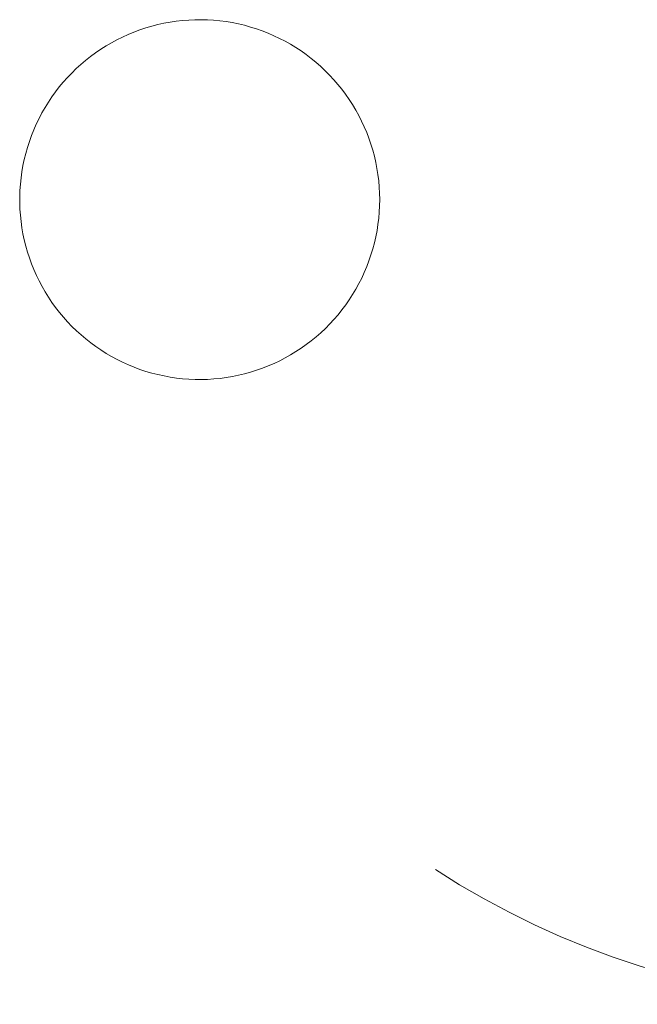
# Model space of a CAD drawing. Header units: millimetres. Extents: x -1459 to 125, y -3469 to 122.
# Tile 51 of 199: x -277.32 to -275.57, y -2924.29 to -2921.5. Entities that reach past the tile are written whole.
import ezdxf

# ---------------------------------------------------------------- set-up
doc = ezdxf.new("R2010")
doc.units = ezdxf.units.MM
doc.header["$MEASUREMENT"] = 0
doc.layers.add('Layer 1', color=7, linetype='Continuous')

msp = doc.modelspace()

# ---------------------------------------------------------------- linework, layer by layer
at = {"layer": 'Layer 1', "color": 5, "lineweight": 9}
for points, knots in [([(-276.5401, -2922.4389), (-276.5401, -2922.4389), (-276.5253, -2922.4291), (-276.5253, -2922.4291), (-276.5253, -2922.4291), (-276.5108, -2922.4189), (-276.5108, -2922.4189), (-276.5108, -2922.4189), (-276.4967, -2922.4081), (-276.4967, -2922.4081), (-276.4967, -2922.4081), (-276.483, -2922.3969), (-276.483, -2922.3969), (-276.483, -2922.3969), (-276.4696, -2922.3852), (-276.4696, -2922.3852), (-276.4696, -2922.3852), (-276.4567, -2922.373), (-276.4567, -2922.373), (-276.4567, -2922.373), (-276.4442, -2922.3604), (-276.4442, -2922.3604), (-276.4442, -2922.3604), (-276.4322, -2922.3474), (-276.4322, -2922.3474), (-276.4322, -2922.3474), (-276.4206, -2922.334), (-276.4206, -2922.334), (-276.4206, -2922.334), (-276.4095, -2922.3201), (-276.4095, -2922.3201), (-276.4095, -2922.3201), (-276.3989, -2922.3059), (-276.3989, -2922.3059), (-276.3989, -2922.3059), (-276.3888, -2922.2914), (-276.3888, -2922.2914), (-276.3888, -2922.2914), (-276.3792, -2922.2765), (-276.3792, -2922.2765), (-276.3792, -2922.2765), (-276.3701, -2922.2612), (-276.3701, -2922.2612), (-276.3701, -2922.2612), (-276.3616, -2922.2457), (-276.3616, -2922.2457), (-276.3616, -2922.2457), (-276.3536, -2922.2299), (-276.3536, -2922.2299), (-276.3536, -2922.2299), (-276.3461, -2922.2138), (-276.3461, -2922.2138), (-276.3461, -2922.2138), (-276.3392, -2922.1974), (-276.3392, -2922.1974), (-276.3392, -2922.1974), (-276.3329, -2922.1808), (-276.3329, -2922.1808), (-276.3329, -2922.1808), (-276.3272, -2922.1641), (-276.3272, -2922.1641), (-276.3272, -2922.1641), (-276.322, -2922.1471), (-276.322, -2922.1471), (-276.322, -2922.1471), (-276.3175, -2922.13), (-276.3175, -2922.13), (-276.3175, -2922.13), (-276.3135, -2922.1127), (-276.3135, -2922.1127), (-276.3135, -2922.1127), (-276.3101, -2922.0952), (-276.3101, -2922.0952), (-276.3101, -2922.0952), (-276.3074, -2922.0777), (-276.3074, -2922.0777), (-276.3074, -2922.0777), (-276.3053, -2922.0601), (-276.3053, -2922.0601), (-276.3053, -2922.0601), (-276.3037, -2922.0425), (-276.3037, -2922.0425), (-276.3037, -2922.0425), (-276.3028, -2922.0247), (-276.3028, -2922.0247), (-276.3028, -2922.0247), (-276.3025, -2922.007), (-276.3025, -2922.007), (-276.3025, -2922.007), (-276.3028, -2921.9893), (-276.3028, -2921.9893), (-276.3028, -2921.9893), (-276.3038, -2921.9716), (-276.3038, -2921.9716), (-276.3038, -2921.9716), (-276.3053, -2921.9539), (-276.3053, -2921.9539), (-276.3053, -2921.9539), (-276.3075, -2921.9363), (-276.3075, -2921.9363), (-276.3075, -2921.9363), (-276.3102, -2921.9188), (-276.3102, -2921.9188), (-276.3102, -2921.9188), (-276.3136, -2921.9014), (-276.3136, -2921.9014), (-276.3136, -2921.9014), (-276.3176, -2921.8841), (-276.3176, -2921.8841), (-276.3176, -2921.8841), (-276.3222, -2921.8669), (-276.3222, -2921.8669), (-276.3222, -2921.8669), (-276.3273, -2921.85), (-276.3273, -2921.85), (-276.3273, -2921.85), (-276.3331, -2921.8332), (-276.3331, -2921.8332), (-276.3331, -2921.8332), (-276.3394, -2921.8166), (-276.3394, -2921.8166), (-276.3394, -2921.8166), (-276.3463, -2921.8003), (-276.3463, -2921.8003), (-276.3463, -2921.8003), (-276.3538, -2921.7842), (-276.3538, -2921.7842), (-276.3538, -2921.7842), (-276.3618, -2921.7684), (-276.3618, -2921.7684), (-276.3618, -2921.7684), (-276.3703, -2921.7529), (-276.3703, -2921.7529), (-276.3703, -2921.7529), (-276.3794, -2921.7376), (-276.3794, -2921.7376), (-276.3794, -2921.7376), (-276.3891, -2921.7227), (-276.3891, -2921.7227), (-276.3891, -2921.7227), (-276.3992, -2921.7082), (-276.3992, -2921.7082), (-276.3992, -2921.7082), (-276.4098, -2921.694), (-276.4098, -2921.694), (-276.4098, -2921.694), (-276.4209, -2921.6802), (-276.4209, -2921.6802), (-276.4209, -2921.6802), (-276.4325, -2921.6667), (-276.4325, -2921.6667), (-276.4325, -2921.6667), (-276.4446, -2921.6537), (-276.4446, -2921.6537), (-276.4446, -2921.6537), (-276.4571, -2921.6411), (-276.4571, -2921.6411), (-276.4571, -2921.6411), (-276.47, -2921.629), (-276.47, -2921.629), (-276.47, -2921.629), (-276.4833, -2921.6173), (-276.4833, -2921.6173), (-276.4833, -2921.6173), (-276.4971, -2921.6061), (-276.4971, -2921.6061), (-276.4971, -2921.6061), (-276.5112, -2921.5953), (-276.5112, -2921.5953), (-276.5112, -2921.5953), (-276.5256, -2921.5851), (-276.5256, -2921.5851), (-276.5256, -2921.5851), (-276.5405, -2921.5753), (-276.5405, -2921.5753), (-276.5405, -2921.5753), (-276.5556, -2921.5661), (-276.5556, -2921.5661), (-276.5556, -2921.5661), (-276.5711, -2921.5574), (-276.5711, -2921.5574), (-276.5711, -2921.5574), (-276.5869, -2921.5493), (-276.5869, -2921.5493), (-276.5869, -2921.5493), (-276.6029, -2921.5417), (-276.6029, -2921.5417), (-276.6029, -2921.5417), (-276.6192, -2921.5347), (-276.6192, -2921.5347), (-276.6192, -2921.5347), (-276.6357, -2921.5282), (-276.6357, -2921.5282), (-276.6357, -2921.5282), (-276.6524, -2921.5224), (-276.6524, -2921.5224), (-276.6524, -2921.5224), (-276.6693, -2921.5171), (-276.6693, -2921.5171), (-276.6693, -2921.5171), (-276.6864, -2921.5123), (-276.6864, -2921.5123), (-276.6864, -2921.5123), (-276.7037, -2921.5082), (-276.7037, -2921.5082), (-276.7037, -2921.5082), (-276.7211, -2921.5047), (-276.7211, -2921.5047), (-276.7211, -2921.5047), (-276.7386, -2921.5018), (-276.7386, -2921.5018), (-276.7386, -2921.5018), (-276.7562, -2921.4995), (-276.7562, -2921.4995), (-276.7562, -2921.4995), (-276.7738, -2921.4979), (-276.7738, -2921.4979), (-276.7738, -2921.4979), (-276.7915, -2921.4968), (-276.7915, -2921.4968), (-276.7915, -2921.4968), (-276.8093, -2921.4963), (-276.8093, -2921.4963), (-276.8093, -2921.4963), (-276.827, -2921.4965), (-276.827, -2921.4965), (-276.827, -2921.4965), (-276.8447, -2921.4973), (-276.8447, -2921.4973), (-276.8447, -2921.4973), (-276.8624, -2921.4987), (-276.8624, -2921.4987), (-276.8624, -2921.4987), (-276.88, -2921.5007), (-276.88, -2921.5007), (-276.88, -2921.5007), (-276.8975, -2921.5033), (-276.8975, -2921.5033), (-276.8975, -2921.5033), (-276.915, -2921.5065), (-276.915, -2921.5065), (-276.915, -2921.5065), (-276.9323, -2921.5103), (-276.9323, -2921.5103), (-276.9323, -2921.5103), (-276.9495, -2921.5148), (-276.9495, -2921.5148), (-276.9495, -2921.5148), (-276.9665, -2921.5198), (-276.9665, -2921.5198), (-276.9665, -2921.5198), (-276.9833, -2921.5254), (-276.9833, -2921.5254), (-276.9833, -2921.5254), (-276.9999, -2921.5316), (-276.9999, -2921.5316), (-276.9999, -2921.5316), (-277.0163, -2921.5383), (-277.0163, -2921.5383), (-277.0163, -2921.5383), (-277.0325, -2921.5456), (-277.0325, -2921.5456), (-277.0325, -2921.5456), (-277.0484, -2921.5535), (-277.0484, -2921.5535), (-277.0484, -2921.5535), (-277.064, -2921.562), (-277.064, -2921.562), (-277.064, -2921.562), (-277.0793, -2921.5709), (-277.0793, -2921.5709), (-277.0793, -2921.5709), (-277.0943, -2921.5804), (-277.0943, -2921.5804), (-277.0943, -2921.5804), (-277.1089, -2921.5904), (-277.1089, -2921.5904), (-277.1089, -2921.5904), (-277.1232, -2921.6009), (-277.1232, -2921.6009), (-277.1232, -2921.6009), (-277.1371, -2921.6119), (-277.1371, -2921.6119), (-277.1371, -2921.6119), (-277.1506, -2921.6234), (-277.1506, -2921.6234), (-277.1506, -2921.6234), (-277.1638, -2921.6353), (-277.1638, -2921.6353), (-277.1638, -2921.6353), (-277.1765, -2921.6477), (-277.1765, -2921.6477), (-277.1765, -2921.6477), (-277.1887, -2921.6605), (-277.1887, -2921.6605), (-277.1887, -2921.6605), (-277.2005, -2921.6738), (-277.2005, -2921.6738), (-277.2005, -2921.6738), (-277.2119, -2921.6874), (-277.2119, -2921.6874), (-277.2119, -2921.6874), (-277.2227, -2921.7014), (-277.2227, -2921.7014), (-277.2227, -2921.7014), (-277.2331, -2921.7158), (-277.2331, -2921.7158), (-277.2331, -2921.7158), (-277.243, -2921.7305), (-277.243, -2921.7305), (-277.243, -2921.7305), (-277.2523, -2921.7456), (-277.2523, -2921.7456), (-277.2523, -2921.7456), (-277.2611, -2921.761), (-277.2611, -2921.761), (-277.2611, -2921.761), (-277.2694, -2921.7767), (-277.2694, -2921.7767), (-277.2694, -2921.7767), (-277.2771, -2921.7927), (-277.2771, -2921.7927), (-277.2771, -2921.7927), (-277.2843, -2921.8089), (-277.2843, -2921.8089), (-277.2843, -2921.8089), (-277.2909, -2921.8253), (-277.2909, -2921.8253), (-277.2909, -2921.8253), (-277.2969, -2921.842), (-277.2969, -2921.842), (-277.2969, -2921.842), (-277.3024, -2921.8589), (-277.3024, -2921.8589), (-277.3024, -2921.8589), (-277.3072, -2921.876), (-277.3072, -2921.876), (-277.3072, -2921.876), (-277.3115, -2921.8932), (-277.3115, -2921.8932), (-277.3115, -2921.8932), (-277.3151, -2921.9105), (-277.3151, -2921.9105), (-277.3151, -2921.9105), (-277.3182, -2921.928), (-277.3182, -2921.928), (-277.3182, -2921.928), (-277.3206, -2921.9456), (-277.3206, -2921.9456), (-277.3206, -2921.9456), (-277.3225, -2921.9632), (-277.3225, -2921.9632), (-277.3225, -2921.9632), (-277.3237, -2921.9809), (-277.3237, -2921.9809), (-277.3237, -2921.9809), (-277.3243, -2921.9986), (-277.3243, -2921.9986), (-277.3243, -2921.9986), (-277.3243, -2922.0164), (-277.3243, -2922.0164), (-277.3243, -2922.0164), (-277.3237, -2922.0341), (-277.3237, -2922.0341), (-277.3237, -2922.0341), (-277.3224, -2922.0518), (-277.3224, -2922.0518), (-277.3224, -2922.0518), (-277.3206, -2922.0694), (-277.3206, -2922.0694), (-277.3206, -2922.0694), (-277.3181, -2922.087), (-277.3181, -2922.087), (-277.3181, -2922.087), (-277.315, -2922.1044), (-277.315, -2922.1044), (-277.315, -2922.1044), (-277.3114, -2922.1218), (-277.3114, -2922.1218), (-277.3114, -2922.1218), (-277.3071, -2922.139), (-277.3071, -2922.139), (-277.3071, -2922.139), (-277.3022, -2922.1561), (-277.3022, -2922.1561), (-277.3022, -2922.1561), (-277.2968, -2922.1729), (-277.2968, -2922.1729), (-277.2968, -2922.1729), (-277.2907, -2922.1896), (-277.2907, -2922.1896), (-277.2907, -2922.1896), (-277.2841, -2922.2061), (-277.2841, -2922.2061), (-277.2841, -2922.2061), (-277.2769, -2922.2223), (-277.2769, -2922.2223), (-277.2769, -2922.2223), (-277.2692, -2922.2382), (-277.2692, -2922.2382), (-277.2692, -2922.2382), (-277.2609, -2922.2539), (-277.2609, -2922.2539), (-277.2609, -2922.2539), (-277.2521, -2922.2693), (-277.2521, -2922.2693), (-277.2521, -2922.2693), (-277.2427, -2922.2844), (-277.2427, -2922.2844), (-277.2427, -2922.2844), (-277.2328, -2922.2991), (-277.2328, -2922.2991), (-277.2328, -2922.2991), (-277.2224, -2922.3135), (-277.2224, -2922.3135), (-277.2224, -2922.3135), (-277.2116, -2922.3275), (-277.2116, -2922.3275), (-277.2116, -2922.3275), (-277.2002, -2922.3411), (-277.2002, -2922.3411), (-277.2002, -2922.3411), (-277.1884, -2922.3543), (-277.1884, -2922.3543), (-277.1884, -2922.3543), (-277.1761, -2922.3671), (-277.1761, -2922.3671), (-277.1761, -2922.3671), (-277.1634, -2922.3795), (-277.1634, -2922.3795), (-277.1634, -2922.3795), (-277.1503, -2922.3914), (-277.1503, -2922.3914), (-277.1503, -2922.3914), (-277.1367, -2922.4029), (-277.1367, -2922.4029), (-277.1367, -2922.4029), (-277.1228, -2922.4139), (-277.1228, -2922.4139), (-277.1228, -2922.4139), (-277.1085, -2922.4244), (-277.1085, -2922.4244), (-277.1085, -2922.4244), (-277.0939, -2922.4343), (-277.0939, -2922.4343), (-277.0939, -2922.4343), (-277.0789, -2922.4438), (-277.0789, -2922.4438), (-277.0789, -2922.4438), (-277.0636, -2922.4528), (-277.0636, -2922.4528), (-277.0636, -2922.4528), (-277.048, -2922.4612), (-277.048, -2922.4612), (-277.048, -2922.4612), (-277.0321, -2922.4691), (-277.0321, -2922.4691), (-277.0321, -2922.4691), (-277.0159, -2922.4764), (-277.0159, -2922.4764), (-277.0159, -2922.4764), (-276.9995, -2922.4831), (-276.9995, -2922.4831), (-276.9995, -2922.4831), (-276.9829, -2922.4893), (-276.9829, -2922.4893), (-276.9829, -2922.4893), (-276.966, -2922.4949), (-276.966, -2922.4949), (-276.966, -2922.4949), (-276.949, -2922.4999), (-276.949, -2922.4999), (-276.949, -2922.4999), (-276.9318, -2922.5043), (-276.9318, -2922.5043), (-276.9318, -2922.5043), (-276.9145, -2922.5081), (-276.9145, -2922.5081), (-276.9145, -2922.5081), (-276.8971, -2922.5113), (-276.8971, -2922.5113), (-276.8971, -2922.5113), (-276.8795, -2922.5139), (-276.8795, -2922.5139), (-276.8795, -2922.5139), (-276.8619, -2922.5159), (-276.8619, -2922.5159), (-276.8619, -2922.5159), (-276.8442, -2922.5173), (-276.8442, -2922.5173), (-276.8442, -2922.5173), (-276.8265, -2922.518), (-276.8265, -2922.518), (-276.8265, -2922.518), (-276.8088, -2922.5182), (-276.8088, -2922.5182), (-276.8088, -2922.5182), (-276.791, -2922.5177), (-276.791, -2922.5177), (-276.791, -2922.5177), (-276.7733, -2922.5166), (-276.7733, -2922.5166), (-276.7733, -2922.5166), (-276.7557, -2922.5149), (-276.7557, -2922.5149), (-276.7557, -2922.5149), (-276.7381, -2922.5126), (-276.7381, -2922.5126), (-276.7381, -2922.5126), (-276.7206, -2922.5097), (-276.7206, -2922.5097), (-276.7206, -2922.5097), (-276.7032, -2922.5062), (-276.7032, -2922.5062), (-276.7032, -2922.5062), (-276.686, -2922.502), (-276.686, -2922.502), (-276.686, -2922.502), (-276.6689, -2922.4973), (-276.6689, -2922.4973), (-276.6689, -2922.4973), (-276.652, -2922.492), (-276.652, -2922.492), (-276.652, -2922.492), (-276.6352, -2922.4861), (-276.6352, -2922.4861), (-276.6352, -2922.4861), (-276.6187, -2922.4796), (-276.6187, -2922.4796), (-276.6187, -2922.4796), (-276.6024, -2922.4726), (-276.6024, -2922.4726), (-276.6024, -2922.4726), (-276.5864, -2922.465), (-276.5864, -2922.465), (-276.5864, -2922.465), (-276.5707, -2922.4568), (-276.5707, -2922.4568), (-276.5707, -2922.4568), (-276.5552, -2922.4481), (-276.5552, -2922.4481), (-276.5552, -2922.4481), (-276.5401, -2922.4389), (-276.5401, -2922.4389)], [0, 0, 0, 0, 0.005525, 0.005525, 0.005525, 0.01105, 0.01105, 0.01105, 0.016575, 0.016575, 0.016575, 0.022099, 0.022099, 0.022099, 0.027624, 0.027624, 0.027624, 0.033149, 0.033149, 0.033149, 0.038674, 0.038674, 0.038674, 0.044199, 0.044199, 0.044199, 0.049724, 0.049724, 0.049724, 0.055249, 0.055249, 0.055249, 0.060773, 0.060773, 0.060773, 0.066298, 0.066298, 0.066298, 0.071823, 0.071823, 0.071823, 0.077348, 0.077348, 0.077348, 0.082873, 0.082873, 0.082873, 0.088398, 0.088398, 0.088398, 0.093923, 0.093923, 0.093923, 0.099448, 0.099448, 0.099448, 0.104972, 0.104972, 0.104972, 0.110497, 0.110497, 0.110497, 0.116022, 0.116022, 0.116022, 0.121547, 0.121547, 0.121547, 0.127072, 0.127072, 0.127072, 0.132597, 0.132597, 0.132597, 0.138122, 0.138122, 0.138122, 0.143646, 0.143646, 0.143646, 0.149171, 0.149171, 0.149171, 0.154696, 0.154696, 0.154696, 0.160221, 0.160221, 0.160221, 0.165746, 0.165746, 0.165746, 0.171271, 0.171271, 0.171271, 0.176796, 0.176796, 0.176796, 0.18232, 0.18232, 0.18232, 0.187845, 0.187845, 0.187845, 0.19337, 0.19337, 0.19337, 0.198895, 0.198895, 0.198895, 0.20442, 0.20442, 0.20442, 0.209945, 0.209945, 0.209945, 0.21547, 0.21547, 0.21547, 0.220994, 0.220994, 0.220994, 0.226519, 0.226519, 0.226519, 0.232044, 0.232044, 0.232044, 0.237569, 0.237569, 0.237569, 0.243094, 0.243094, 0.243094, 0.248619, 0.248619, 0.248619, 0.254144, 0.254144, 0.254144, 0.259669, 0.259669, 0.259669, 0.265193, 0.265193, 0.265193, 0.270718, 0.270718, 0.270718, 0.276243, 0.276243, 0.276243, 0.281768, 0.281768, 0.281768, 0.287293, 0.287293, 0.287293, 0.292818, 0.292818, 0.292818, 0.298343, 0.298343, 0.298343, 0.303867, 0.303867, 0.303867, 0.309392, 0.309392, 0.309392, 0.314917, 0.314917, 0.314917, 0.320442, 0.320442, 0.320442, 0.325967, 0.325967, 0.325967, 0.331492, 0.331492, 0.331492, 0.337017, 0.337017, 0.337017, 0.342541, 0.342541, 0.342541, 0.348066, 0.348066, 0.348066, 0.353591, 0.353591, 0.353591, 0.359116, 0.359116, 0.359116, 0.364641, 0.364641, 0.364641, 0.370166, 0.370166, 0.370166, 0.375691, 0.375691, 0.375691, 0.381215, 0.381215, 0.381215, 0.38674, 0.38674, 0.38674, 0.392265, 0.392265, 0.392265, 0.39779, 0.39779, 0.39779, 0.403315, 0.403315, 0.403315, 0.40884, 0.40884, 0.40884, 0.414365, 0.414365, 0.414365, 0.41989, 0.41989, 0.41989, 0.425414, 0.425414, 0.425414, 0.430939, 0.430939, 0.430939, 0.436464, 0.436464, 0.436464, 0.441989, 0.441989, 0.441989, 0.447514, 0.447514, 0.447514, 0.453039, 0.453039, 0.453039, 0.458564, 0.458564, 0.458564, 0.464088, 0.464088, 0.464088, 0.469613, 0.469613, 0.469613, 0.475138, 0.475138, 0.475138, 0.480663, 0.480663, 0.480663, 0.486188, 0.486188, 0.486188, 0.491713, 0.491713, 0.491713, 0.497238, 0.497238, 0.497238, 0.502762, 0.502762, 0.502762, 0.508287, 0.508287, 0.508287, 0.513812, 0.513812, 0.513812, 0.519337, 0.519337, 0.519337, 0.524862, 0.524862, 0.524862, 0.530387, 0.530387, 0.530387, 0.535912, 0.535912, 0.535912, 0.541436, 0.541436, 0.541436, 0.546961, 0.546961, 0.546961, 0.552486, 0.552486, 0.552486, 0.558011, 0.558011, 0.558011, 0.563536, 0.563536, 0.563536, 0.569061, 0.569061, 0.569061, 0.574586, 0.574586, 0.574586, 0.58011, 0.58011, 0.58011, 0.585635, 0.585635, 0.585635, 0.59116, 0.59116, 0.59116, 0.596685, 0.596685, 0.596685, 0.60221, 0.60221, 0.60221, 0.607735, 0.607735, 0.607735, 0.61326, 0.61326, 0.61326, 0.618785, 0.618785, 0.618785, 0.624309, 0.624309, 0.624309, 0.629834, 0.629834, 0.629834, 0.635359, 0.635359, 0.635359, 0.640884, 0.640884, 0.640884, 0.646409, 0.646409, 0.646409, 0.651934, 0.651934, 0.651934, 0.657459, 0.657459, 0.657459, 0.662983, 0.662983, 0.662983, 0.668508, 0.668508, 0.668508, 0.674033, 0.674033, 0.674033, 0.679558, 0.679558, 0.679558, 0.685083, 0.685083, 0.685083, 0.690608, 0.690608, 0.690608, 0.696133, 0.696133, 0.696133, 0.701657, 0.701657, 0.701657, 0.707182, 0.707182, 0.707182, 0.712707, 0.712707, 0.712707, 0.718232, 0.718232, 0.718232, 0.723757, 0.723757, 0.723757, 0.729282, 0.729282, 0.729282, 0.734807, 0.734807, 0.734807, 0.740331, 0.740331, 0.740331, 0.745856, 0.745856, 0.745856, 0.751381, 0.751381, 0.751381, 0.756906, 0.756906, 0.756906, 0.762431, 0.762431, 0.762431, 0.767956, 0.767956, 0.767956, 0.773481, 0.773481, 0.773481, 0.779006, 0.779006, 0.779006, 0.78453, 0.78453, 0.78453, 0.790055, 0.790055, 0.790055, 0.79558, 0.79558, 0.79558, 0.801105, 0.801105, 0.801105, 0.80663, 0.80663, 0.80663, 0.812155, 0.812155, 0.812155, 0.81768, 0.81768, 0.81768, 0.823204, 0.823204, 0.823204, 0.828729, 0.828729, 0.828729, 0.834254, 0.834254, 0.834254, 0.839779, 0.839779, 0.839779, 0.845304, 0.845304, 0.845304, 0.850829, 0.850829, 0.850829, 0.856354, 0.856354, 0.856354, 0.861878, 0.861878, 0.861878, 0.867403, 0.867403, 0.867403, 0.872928, 0.872928, 0.872928, 0.878453, 0.878453, 0.878453, 0.883978, 0.883978, 0.883978, 0.889503, 0.889503, 0.889503, 0.895028, 0.895028, 0.895028, 0.900552, 0.900552, 0.900552, 0.906077, 0.906077, 0.906077, 0.911602, 0.911602, 0.911602, 0.917127, 0.917127, 0.917127, 0.922652, 0.922652, 0.922652, 0.928177, 0.928177, 0.928177, 0.933702, 0.933702, 0.933702, 0.939227, 0.939227, 0.939227, 0.944751, 0.944751, 0.944751, 0.950276, 0.950276, 0.950276, 0.955801, 0.955801, 0.955801, 0.961326, 0.961326, 0.961326, 0.966851, 0.966851, 0.966851, 0.972376, 0.972376, 0.972376, 0.977901, 0.977901, 0.977901, 0.983425, 0.983425, 0.983425, 0.98895, 0.98895, 0.98895, 0.994475, 0.994475, 0.994475, 1, 1, 1, 1]), ([(-276.1442, -2923.9098), (-276.1442, -2923.9098), (-276.076, -2923.9527), (-276.076, -2923.9527), (-276.076, -2923.9527), (-276.0064, -2923.9931), (-276.0064, -2923.9931), (-276.0064, -2923.9931), (-275.9354, -2924.0312), (-275.9354, -2924.0312), (-275.9354, -2924.0312), (-275.8632, -2924.0669), (-275.8632, -2924.0669), (-275.8632, -2924.0669), (-275.7898, -2924.1), (-275.7898, -2924.1), (-275.7898, -2924.1), (-275.7153, -2924.1306), (-275.7153, -2924.1306), (-275.7153, -2924.1306), (-275.6398, -2924.1587), (-275.6398, -2924.1587), (-275.6398, -2924.1587), (-275.5634, -2924.1841), (-275.5634, -2924.1841), (-275.5634, -2924.1841), (-275.4862, -2924.207), (-275.4862, -2924.207), (-275.4862, -2924.207), (-275.4082, -2924.2271), (-275.4082, -2924.2271), (-275.4082, -2924.2271), (-275.3296, -2924.2446), (-275.3296, -2924.2446), (-275.3296, -2924.2446), (-275.2505, -2924.2594), (-275.2505, -2924.2594), (-275.2505, -2924.2594), (-275.1708, -2924.2715), (-275.1708, -2924.2715), (-275.1708, -2924.2715), (-275.0909, -2924.2809), (-275.0909, -2924.2809), (-275.0909, -2924.2809), (-275.0106, -2924.2875), (-275.0106, -2924.2875), (-275.0106, -2924.2875), (-274.9302, -2924.2913), (-274.9302, -2924.2913), (-274.9302, -2924.2913), (-274.8496, -2924.2924), (-274.8496, -2924.2924), (-274.8496, -2924.2924), (-274.7691, -2924.2908), (-274.7691, -2924.2908), (-274.7691, -2924.2908), (-274.6887, -2924.2864), (-274.6887, -2924.2864), (-274.6887, -2924.2864), (-274.6085, -2924.2792), (-274.6085, -2924.2792), (-274.6085, -2924.2792), (-274.5286, -2924.2694), (-274.5286, -2924.2694), (-274.5286, -2924.2694), (-274.449, -2924.2567), (-274.449, -2924.2567), (-274.449, -2924.2567), (-274.37, -2924.2414), (-274.37, -2924.2414), (-274.37, -2924.2414), (-274.2915, -2924.2234), (-274.2915, -2924.2234), (-274.2915, -2924.2234), (-274.2136, -2924.2027), (-274.2136, -2924.2027), (-274.2136, -2924.2027), (-274.1366, -2924.1794), (-274.1366, -2924.1794), (-274.1366, -2924.1794), (-274.0603, -2924.1534), (-274.0603, -2924.1534), (-274.0603, -2924.1534), (-273.985, -2924.1248), (-273.985, -2924.1248), (-273.985, -2924.1248), (-273.9108, -2924.0937), (-273.9108, -2924.0937), (-273.9108, -2924.0937), (-273.8376, -2924.0601), (-273.8376, -2924.0601), (-273.8376, -2924.0601), (-273.7656, -2924.024), (-273.7656, -2924.024), (-273.7656, -2924.024), (-273.6949, -2923.9854), (-273.6949, -2923.9854), (-273.6949, -2923.9854), (-273.6256, -2923.9444), (-273.6256, -2923.9444), (-273.6256, -2923.9444), (-273.5577, -2923.9011), (-273.5577, -2923.9011), (-273.5577, -2923.9011), (-273.4913, -2923.8555), (-273.4913, -2923.8555), (-273.4913, -2923.8555), (-273.4265, -2923.8077), (-273.4265, -2923.8077), (-273.4265, -2923.8077), (-273.3634, -2923.7576), (-273.3634, -2923.7576), (-273.3634, -2923.7576), (-273.302, -2923.7055), (-273.302, -2923.7055), (-273.302, -2923.7055), (-273.2425, -2923.6513), (-273.2425, -2923.6513), (-273.2425, -2923.6513), (-273.1849, -2923.595), (-273.1849, -2923.595), (-273.1849, -2923.595), (-273.1292, -2923.5369), (-273.1292, -2923.5369), (-273.1292, -2923.5369), (-273.0755, -2923.4768), (-273.0755, -2923.4768), (-273.0755, -2923.4768), (-273.0239, -2923.415), (-273.0239, -2923.415), (-273.0239, -2923.415), (-272.9745, -2923.3514), (-272.9745, -2923.3514), (-272.9745, -2923.3514), (-272.9272, -2923.2862), (-272.9272, -2923.2862), (-272.9272, -2923.2862), (-272.8823, -2923.2194), (-272.8823, -2923.2194)], [0, 0, 0, 0, 0.021739, 0.021739, 0.021739, 0.043478, 0.043478, 0.043478, 0.065217, 0.065217, 0.065217, 0.086957, 0.086957, 0.086957, 0.108696, 0.108696, 0.108696, 0.130435, 0.130435, 0.130435, 0.152174, 0.152174, 0.152174, 0.173913, 0.173913, 0.173913, 0.195652, 0.195652, 0.195652, 0.217391, 0.217391, 0.217391, 0.23913, 0.23913, 0.23913, 0.26087, 0.26087, 0.26087, 0.282609, 0.282609, 0.282609, 0.304348, 0.304348, 0.304348, 0.326087, 0.326087, 0.326087, 0.347826, 0.347826, 0.347826, 0.369565, 0.369565, 0.369565, 0.391304, 0.391304, 0.391304, 0.413043, 0.413043, 0.413043, 0.434783, 0.434783, 0.434783, 0.456522, 0.456522, 0.456522, 0.478261, 0.478261, 0.478261, 0.5, 0.5, 0.5, 0.521739, 0.521739, 0.521739, 0.543478, 0.543478, 0.543478, 0.565217, 0.565217, 0.565217, 0.586957, 0.586957, 0.586957, 0.608696, 0.608696, 0.608696, 0.630435, 0.630435, 0.630435, 0.652174, 0.652174, 0.652174, 0.673913, 0.673913, 0.673913, 0.695652, 0.695652, 0.695652, 0.717391, 0.717391, 0.717391, 0.73913, 0.73913, 0.73913, 0.76087, 0.76087, 0.76087, 0.782609, 0.782609, 0.782609, 0.804348, 0.804348, 0.804348, 0.826087, 0.826087, 0.826087, 0.847826, 0.847826, 0.847826, 0.869565, 0.869565, 0.869565, 0.891304, 0.891304, 0.891304, 0.913043, 0.913043, 0.913043, 0.934783, 0.934783, 0.934783, 0.956522, 0.956522, 0.956522, 0.978261, 0.978261, 0.978261, 1, 1, 1, 1])]:
    msp.add_open_spline(points, degree=3, knots=knots, dxfattribs=at)

doc.saveas('drawing.dxf')
